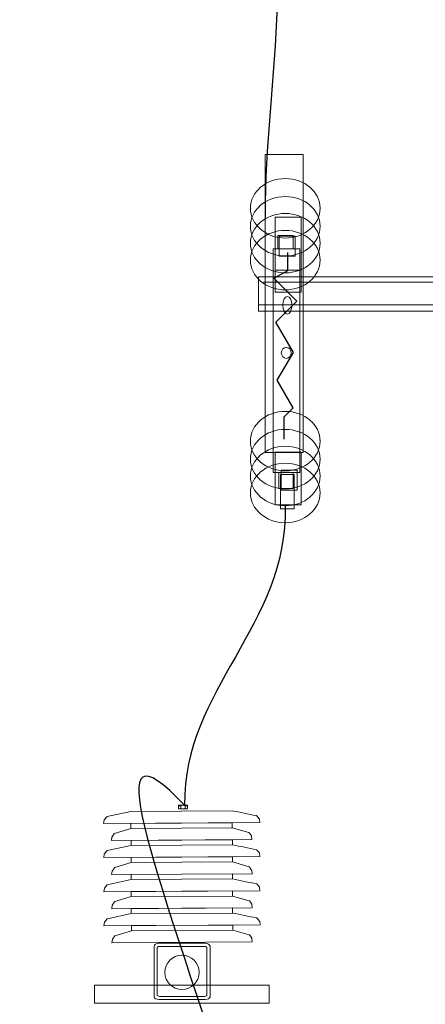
# Model space of a CAD drawing. Header units: centimetres. Extents: x -4644 to 5368, y -667 to 1552.
# Tile 35 of 48: x -1539 to -1454, y 492 to 699. Entities that reach past the tile are written whole.
import ezdxf

# ---------------------------------------------------------------- set-up
doc = ezdxf.new("R2010")
doc.units = ezdxf.units.CM
doc.header["$MEASUREMENT"] = 0
doc.layers.get('0').update_dxf_attribs({"linetype": 'CONTINUOUS'})
doc.layers.add('Warstwa 1', color=7, linetype='CONTINUOUS')

msp = doc.modelspace()

# ---------------------------------------------------------------- linework, layer by layer
at = {"color": 10}
msp.add_spline([(-1537.69, 834.01), (-1518.94, 769.24), (-1494.05, 743.23), (-1487.76, 660.3), (-1487.76, 656.75)], degree=3, dxfattribs=at)
msp.add_open_spline([(-1483.82, 610.55), (-1483.82, 610.55), (-1483.82, 615.21), (-1483.82, 615.21), (-1483.82, 615.21), (-1483.82, 615.21), (-1481.92, 617.11), (-1481.92, 617.11), (-1481.92, 617.11), (-1481.92, 617.11), (-1485.25, 622.88), (-1485.25, 622.88), (-1485.25, 622.88), (-1485.25, 622.88), (-1481.88, 628.71), (-1481.88, 628.71), (-1481.88, 628.71), (-1481.88, 628.71), (-1485.55, 635.08), (-1485.55, 635.08), (-1485.55, 635.08), (-1485.55, 635.08), (-1481.14, 639.49), (-1481.14, 639.49), (-1481.14, 639.49), (-1481.14, 639.49), (-1485.94, 644.28), (-1485.94, 644.28), (-1485.94, 644.28), (-1485.94, 644.28), (-1483.06, 645.94), (-1483.06, 645.94), (-1483.06, 645.94), (-1483.06, 645.94), (-1483.06, 649.68), (-1483.06, 649.68)], degree=3, knots=[0, 0, 0, 0, 0.1, 0.1, 0.1, 0.1, 0.2, 0.2, 0.2, 0.2, 0.3, 0.3, 0.3, 0.3, 0.4, 0.4, 0.4, 0.4, 0.5, 0.5, 0.5, 0.5, 0.6, 0.6, 0.6, 0.6, 0.7, 0.7, 0.7, 0.7, 0.8, 0.8, 0.8, 0.8, 1, 1, 1, 1], dxfattribs=at)
for points in [[(-1483.58, 596.57), (-1483.07, 571.3), (-1504.93, 558.17), (-1504.69, 533.78)], [(-1504.57, 533.66), (-1542.74, 574.02), (-1455.85, 409.22), (-1456.33, 284.37)]]:
    msp.add_open_spline(points, degree=3, dxfattribs=at)
at = {"layer": 'Warstwa 1', "color": 7, "lineweight": 18}
for points in [[(-1485.14, 650.47), (-1481.95, 650.47), (-1481.95, 653.27), (-1485.14, 653.27), (-1485.14, 650.47)], [(-1484.84, 648.92), (-1481.49, 648.92), (-1481.49, 653.08), (-1484.84, 653.08), (-1484.84, 648.92)], [(-1486.14, 603.57), (-1480.55, 603.57), (-1480.55, 650.47), (-1486.14, 650.47), (-1486.14, 603.57)], [(-1489.2, 637.4), (-1380.05, 637.4), (-1380.05, 644.6), (-1489.2, 644.6), (-1489.2, 637.4)], [(-1484.94, 600.18), (-1481.95, 600.18), (-1481.95, 603.57), (-1484.94, 603.57), (-1484.94, 600.18)], [(-1484.42, 599.87), (-1481.07, 599.87), (-1481.07, 604.04), (-1484.42, 604.04), (-1484.42, 599.87)]]:
    msp.add_lwpolyline(points, close=True, dxfattribs=at)
at = {"layer": 'Warstwa 1', "color": 250, "lineweight": 18}
msp.add_lwpolyline([(-1523.54, 492.27), (-1486.94, 492.27), (-1486.94, 496.04), (-1523.54, 496.04), (-1523.54, 492.27)], close=True, dxfattribs=at)
msp.add_ellipse((-1505.22, 498.71), major_axis=(0, 3.59), ratio=1, dxfattribs=at)
at = {"layer": 'Warstwa 1', "color": 250, "lineweight": 70}
msp.add_open_spline([(-2181.25, -624.77), (-2181.25, -624.77), (-2181.25, 905.01), (-2181.25, 905.01), (-2181.25, 905.01), (-2181.25, 905.01), (-1129.83, 905.01), (-1129.83, 905.01), (-1129.83, 905.01), (-1129.83, 905.01), (-1129.83, -624.77), (-1129.83, -624.77), (-1129.83, -624.77), (-1129.83, -624.77), (-2181.25, -624.77), (-2181.25, -624.77)], degree=3, knots=[0, 0, 0, 0, 0.2, 0.2, 0.2, 0.2, 0.4, 0.4, 0.4, 0.4, 0.6, 0.6, 0.6, 0.6, 1, 1, 1, 1], dxfattribs=at)
at = {"layer": 'Warstwa 1', "color": 7, "lineweight": 18}
for points, knots in [([(-1479.79, 607.76), (-1479.79, 607.76), (-1487.76, 607.76), (-1487.76, 607.76), (-1487.76, 607.76), (-1487.76, 607.76), (-1487.76, 670.26), (-1487.76, 670.26), (-1487.76, 670.26), (-1487.76, 670.26), (-1479.79, 670.26), (-1479.79, 670.26), (-1479.79, 670.26), (-1479.79, 670.26), (-1479.79, 607.76), (-1479.79, 607.76)], [0, 0, 0, 0, 0.2, 0.2, 0.2, 0.2, 0.4, 0.4, 0.4, 0.4, 0.6, 0.6, 0.6, 0.6, 1, 1, 1, 1]), ([(-1483.58, 652.72), (-1487.61, 652.72), (-1490.88, 655.51), (-1490.88, 658.96), (-1490.88, 658.96), (-1490.88, 662.4), (-1487.61, 665.19), (-1483.58, 665.19), (-1483.58, 665.19), (-1479.54, 665.19), (-1476.27, 662.4), (-1476.27, 658.96), (-1476.27, 658.96), (-1476.27, 655.51), (-1479.54, 652.72), (-1483.58, 652.72)], [0, 0, 0, 0, 0.2, 0.2, 0.2, 0.2, 0.4, 0.4, 0.4, 0.4, 0.6, 0.6, 0.6, 0.6, 1, 1, 1, 1]), ([(-1483.58, 648.95), (-1487.61, 648.95), (-1490.88, 651.74), (-1490.88, 655.18), (-1490.88, 655.18), (-1490.88, 658.63), (-1487.61, 661.42), (-1483.58, 661.42), (-1483.58, 661.42), (-1479.54, 661.42), (-1476.27, 658.63), (-1476.27, 655.18), (-1476.27, 655.18), (-1476.27, 651.74), (-1479.54, 648.95), (-1483.58, 648.95)], [0, 0, 0, 0, 0.2, 0.2, 0.2, 0.2, 0.4, 0.4, 0.4, 0.4, 0.6, 0.6, 0.6, 0.6, 1, 1, 1, 1]), ([(-1483.58, 645.4), (-1487.61, 645.4), (-1490.88, 648.19), (-1490.88, 651.64), (-1490.88, 651.64), (-1490.88, 655.08), (-1487.61, 657.87), (-1483.58, 657.87), (-1483.58, 657.87), (-1479.54, 657.87), (-1476.27, 655.08), (-1476.27, 651.64), (-1476.27, 651.64), (-1476.27, 648.19), (-1479.54, 645.4), (-1483.58, 645.4)], [0, 0, 0, 0, 0.2, 0.2, 0.2, 0.2, 0.4, 0.4, 0.4, 0.4, 0.6, 0.6, 0.6, 0.6, 1, 1, 1, 1]), ([(-1480.21, 657.06), (-1480.21, 657.06), (-1485.66, 657.06), (-1485.66, 657.06), (-1485.66, 657.06), (-1485.66, 657.06), (-1485.66, 645.97), (-1485.66, 645.97), (-1485.66, 645.97), (-1485.66, 645.97), (-1480.21, 645.97), (-1480.21, 645.97), (-1480.21, 645.97), (-1480.21, 645.97), (-1480.21, 657.06), (-1480.21, 657.06)], [0, 0, 0, 0, 0.2, 0.2, 0.2, 0.2, 0.4, 0.4, 0.4, 0.4, 0.6, 0.6, 0.6, 0.6, 1, 1, 1, 1]), ([(-1483.58, 641.85), (-1487.61, 641.85), (-1490.88, 644.65), (-1490.88, 648.09), (-1490.88, 648.09), (-1490.88, 651.53), (-1487.61, 654.32), (-1483.58, 654.32), (-1483.58, 654.32), (-1479.54, 654.32), (-1476.27, 651.53), (-1476.27, 648.09), (-1476.27, 648.09), (-1476.27, 644.65), (-1479.54, 641.85), (-1483.58, 641.85)], [0, 0, 0, 0, 0.2, 0.2, 0.2, 0.2, 0.4, 0.4, 0.4, 0.4, 0.6, 0.6, 0.6, 0.6, 1, 1, 1, 1]), ([(-1480.21, 641.34), (-1480.21, 641.34), (-1485.66, 641.34), (-1485.66, 641.34), (-1485.66, 641.34), (-1485.66, 641.34), (-1485.66, 645.96), (-1485.66, 645.96), (-1485.66, 645.96), (-1485.66, 645.96), (-1480.21, 645.96), (-1480.21, 645.96), (-1480.21, 645.96), (-1480.21, 645.96), (-1480.21, 641.34), (-1480.21, 641.34)], [0, 0, 0, 0, 0.2, 0.2, 0.2, 0.2, 0.4, 0.4, 0.4, 0.4, 0.6, 0.6, 0.6, 0.6, 1, 1, 1, 1]), ([(-1483.13, 636.78), (-1483.66, 636.78), (-1484.1, 637.6), (-1484.1, 638.63), (-1484.1, 638.63), (-1484.1, 639.65), (-1483.66, 640.47), (-1483.13, 640.47), (-1483.13, 640.47), (-1482.59, 640.47), (-1482.16, 639.65), (-1482.16, 638.63), (-1482.16, 638.63), (-1482.16, 637.6), (-1482.59, 636.78), (-1483.13, 636.78)], [0, 0, 0, 0, 0.2, 0.2, 0.2, 0.2, 0.4, 0.4, 0.4, 0.4, 0.6, 0.6, 0.6, 0.6, 1, 1, 1, 1]), ([(-1483.36, 627.48), (-1482.78, 627.48), (-1482.31, 628), (-1482.31, 628.64), (-1482.31, 628.64), (-1482.31, 629.28), (-1482.78, 629.79), (-1483.36, 629.79), (-1483.36, 629.79), (-1483.93, 629.79), (-1484.4, 629.28), (-1484.4, 628.64), (-1484.4, 628.64), (-1484.4, 628), (-1483.93, 627.48), (-1483.36, 627.48)], [0, 0, 0, 0, 0.2, 0.2, 0.2, 0.2, 0.4, 0.4, 0.4, 0.4, 0.6, 0.6, 0.6, 0.6, 1, 1, 1, 1]), ([(-1483.58, 603.89), (-1487.61, 603.89), (-1490.88, 606.68), (-1490.88, 610.12), (-1490.88, 610.12), (-1490.88, 613.57), (-1487.61, 616.36), (-1483.58, 616.36), (-1483.58, 616.36), (-1479.54, 616.36), (-1476.27, 613.57), (-1476.27, 610.12), (-1476.27, 610.12), (-1476.27, 606.68), (-1479.54, 603.89), (-1483.58, 603.89)], [0, 0, 0, 0, 0.2, 0.2, 0.2, 0.2, 0.4, 0.4, 0.4, 0.4, 0.6, 0.6, 0.6, 0.6, 1, 1, 1, 1]), ([(-1483.58, 600.12), (-1487.61, 600.12), (-1490.88, 602.91), (-1490.88, 606.35), (-1490.88, 606.35), (-1490.88, 609.8), (-1487.61, 612.59), (-1483.58, 612.59), (-1483.58, 612.59), (-1479.54, 612.59), (-1476.27, 609.8), (-1476.27, 606.35), (-1476.27, 606.35), (-1476.27, 602.91), (-1479.54, 600.12), (-1483.58, 600.12)], [0, 0, 0, 0, 0.2, 0.2, 0.2, 0.2, 0.4, 0.4, 0.4, 0.4, 0.6, 0.6, 0.6, 0.6, 1, 1, 1, 1]), ([(-1483.58, 596.57), (-1487.61, 596.57), (-1490.88, 599.36), (-1490.88, 602.8), (-1490.88, 602.8), (-1490.88, 606.25), (-1487.61, 609.04), (-1483.58, 609.04), (-1483.58, 609.04), (-1479.54, 609.04), (-1476.27, 606.25), (-1476.27, 602.8), (-1476.27, 602.8), (-1476.27, 599.36), (-1479.54, 596.57), (-1483.58, 596.57)], [0, 0, 0, 0, 0.2, 0.2, 0.2, 0.2, 0.4, 0.4, 0.4, 0.4, 0.6, 0.6, 0.6, 0.6, 1, 1, 1, 1]), ([(-1480.21, 607.84), (-1480.21, 607.84), (-1485.66, 607.84), (-1485.66, 607.84), (-1485.66, 607.84), (-1485.66, 607.84), (-1485.66, 596.75), (-1485.66, 596.75), (-1485.66, 596.75), (-1485.66, 596.75), (-1480.21, 596.75), (-1480.21, 596.75), (-1480.21, 596.75), (-1480.21, 596.75), (-1480.21, 607.84), (-1480.21, 607.84)], [0, 0, 0, 0, 0.2, 0.2, 0.2, 0.2, 0.4, 0.4, 0.4, 0.4, 0.6, 0.6, 0.6, 0.6, 1, 1, 1, 1]), ([(-1483.58, 593.02), (-1487.61, 593.02), (-1490.88, 595.81), (-1490.88, 599.26), (-1490.88, 599.26), (-1490.88, 602.7), (-1487.61, 605.49), (-1483.58, 605.49), (-1483.58, 605.49), (-1479.54, 605.49), (-1476.27, 602.7), (-1476.27, 599.26), (-1476.27, 599.26), (-1476.27, 595.81), (-1479.54, 593.02), (-1483.58, 593.02)], [0, 0, 0, 0, 0.2, 0.2, 0.2, 0.2, 0.4, 0.4, 0.4, 0.4, 0.6, 0.6, 0.6, 0.6, 1, 1, 1, 1]), ([(-1481.74, 595.91), (-1481.74, 595.91), (-1484.56, 595.91), (-1484.56, 595.91), (-1484.56, 595.91), (-1484.56, 595.91), (-1484.56, 603.11), (-1484.56, 603.11), (-1484.56, 603.11), (-1484.56, 603.11), (-1481.74, 603.11), (-1481.74, 603.11), (-1481.74, 603.11), (-1481.74, 603.11), (-1481.74, 595.91), (-1481.74, 595.91)], [0, 0, 0, 0, 0.2, 0.2, 0.2, 0.2, 0.4, 0.4, 0.4, 0.4, 0.6, 0.6, 0.6, 0.6, 1, 1, 1, 1]), ([(-1505.86, 533.77), (-1505.86, 533.77), (-1504.17, 533.78), (-1504.17, 533.78), (-1504.17, 533.78), (-1504.11, 533.78), (-1504.07, 533.73), (-1504.07, 533.68), (-1504.07, 533.68), (-1504.07, 533.68), (-1504.07, 533.14), (-1504.07, 533.14), (-1504.07, 533.14), (-1504.07, 533.09), (-1504.11, 533.04), (-1504.16, 533.04), (-1504.16, 533.04), (-1504.16, 533.04), (-1505.86, 533.03), (-1505.86, 533.03), (-1505.86, 533.03), (-1505.91, 533.03), (-1505.96, 533.08), (-1505.96, 533.13), (-1505.96, 533.13), (-1505.96, 533.13), (-1505.96, 533.67), (-1505.96, 533.67), (-1505.96, 533.67), (-1505.96, 533.72), (-1505.92, 533.77), (-1505.86, 533.77)], [0, 0, 0, 0, 0.111111, 0.111111, 0.111111, 0.111111, 0.222222, 0.222222, 0.222222, 0.222222, 0.333333, 0.333333, 0.333333, 0.333333, 0.444444, 0.444444, 0.444444, 0.444444, 0.555556, 0.555556, 0.555556, 0.555556, 0.666667, 0.666667, 0.666667, 0.666667, 0.777778, 0.777778, 0.777778, 0.777778, 1, 1, 1, 1]), ([(-1521.52, 530.67), (-1521.52, 530.67), (-1520.96, 531.36), (-1520.96, 531.36), (-1520.96, 531.36), (-1520.96, 531.36), (-1520.95, 531.38), (-1520.95, 531.38), (-1520.95, 531.38), (-1520.95, 531.38), (-1520.92, 531.4), (-1520.92, 531.4), (-1520.92, 531.4), (-1520.92, 531.4), (-1515.91, 532.46), (-1515.91, 532.46), (-1515.91, 532.46), (-1515.91, 532.46), (-1494.68, 532.59), (-1494.68, 532.59), (-1494.68, 532.59), (-1493.01, 532.3), (-1491.33, 531.88), (-1489.65, 531.59), (-1489.65, 531.59), (-1489.65, 531.59), (-1489.58, 531.56), (-1489.58, 531.56), (-1489.58, 531.56), (-1489.58, 531.56), (-1489.52, 531.51), (-1489.52, 531.51), (-1489.52, 531.51), (-1489.52, 531.51), (-1489.03, 530.91), (-1489.03, 530.91), (-1489.03, 530.91), (-1489.03, 530.91), (-1489.01, 530.88), (-1489.01, 530.88), (-1489.01, 530.88), (-1489.01, 530.88), (-1489, 530.86), (-1489, 530.86), (-1489, 530.86), (-1489, 530.86), (-1489, 530.84), (-1489, 530.84), (-1489, 530.84), (-1489, 530.84), (-1488.93, 530.13), (-1488.93, 530.13), (-1488.93, 530.13), (-1488.93, 530.13), (-1521.64, 529.93), (-1521.64, 529.93), (-1521.64, 529.93), (-1521.64, 529.93), (-1521.53, 530.66), (-1521.53, 530.66), (-1521.53, 530.66), (-1521.53, 530.66), (-1521.53, 530.67), (-1521.53, 530.67), (-1521.53, 530.67), (-1521.53, 530.67), (-1521.52, 530.67), (-1521.52, 530.67)], [0, 0, 0, 0, 0.055556, 0.055556, 0.055556, 0.055556, 0.111111, 0.111111, 0.111111, 0.111111, 0.166667, 0.166667, 0.166667, 0.166667, 0.222222, 0.222222, 0.222222, 0.222222, 0.277778, 0.277778, 0.277778, 0.277778, 0.333333, 0.333333, 0.333333, 0.333333, 0.388889, 0.388889, 0.388889, 0.388889, 0.444444, 0.444444, 0.444444, 0.444444, 0.5, 0.5, 0.5, 0.5, 0.555556, 0.555556, 0.555556, 0.555556, 0.611111, 0.611111, 0.611111, 0.611111, 0.666667, 0.666667, 0.666667, 0.666667, 0.722222, 0.722222, 0.722222, 0.722222, 0.777778, 0.777778, 0.777778, 0.777778, 0.833333, 0.833333, 0.833333, 0.833333, 0.888889, 0.888889, 0.888889, 0.888889, 1, 1, 1, 1]), ([(-1519.87, 527.11), (-1519.87, 527.11), (-1519.39, 527.8), (-1519.39, 527.8), (-1519.39, 527.8), (-1519.39, 527.8), (-1519.37, 527.83), (-1519.37, 527.83), (-1519.37, 527.83), (-1519.37, 527.83), (-1519.34, 527.84), (-1519.34, 527.84), (-1519.34, 527.84), (-1519.34, 527.84), (-1515.9, 528.89), (-1515.9, 528.89), (-1515.9, 528.89), (-1515.9, 528.89), (-1494.67, 529.02), (-1494.67, 529.02), (-1494.67, 529.02), (-1494.67, 529.02), (-1491.19, 528.01), (-1491.19, 528.01), (-1491.19, 528.01), (-1491.19, 528.01), (-1491.12, 527.98), (-1491.12, 527.98), (-1491.12, 527.98), (-1491.12, 527.98), (-1491.07, 527.93), (-1491.07, 527.93), (-1491.07, 527.93), (-1491.07, 527.93), (-1490.66, 527.32), (-1490.66, 527.32), (-1490.66, 527.32), (-1490.66, 527.32), (-1490.64, 527.3), (-1490.64, 527.3), (-1490.64, 527.3), (-1490.64, 527.3), (-1490.63, 527.28), (-1490.63, 527.28), (-1490.63, 527.28), (-1490.63, 527.28), (-1490.63, 527.26), (-1490.63, 527.26), (-1490.63, 527.26), (-1490.63, 527.26), (-1490.57, 526.54), (-1490.57, 526.54), (-1490.57, 526.54), (-1490.57, 526.54), (-1519.98, 526.36), (-1519.98, 526.36), (-1519.98, 526.36), (-1519.98, 526.36), (-1519.88, 527.1), (-1519.88, 527.1), (-1519.88, 527.1), (-1519.88, 527.1), (-1519.87, 527.1), (-1519.87, 527.1), (-1519.87, 527.1), (-1519.87, 527.1), (-1519.87, 527.11), (-1519.87, 527.11)], [0, 0, 0, 0, 0.055556, 0.055556, 0.055556, 0.055556, 0.111111, 0.111111, 0.111111, 0.111111, 0.166667, 0.166667, 0.166667, 0.166667, 0.222222, 0.222222, 0.222222, 0.222222, 0.277778, 0.277778, 0.277778, 0.277778, 0.333333, 0.333333, 0.333333, 0.333333, 0.388889, 0.388889, 0.388889, 0.388889, 0.444444, 0.444444, 0.444444, 0.444444, 0.5, 0.5, 0.5, 0.5, 0.555556, 0.555556, 0.555556, 0.555556, 0.611111, 0.611111, 0.611111, 0.611111, 0.666667, 0.666667, 0.666667, 0.666667, 0.722222, 0.722222, 0.722222, 0.722222, 0.777778, 0.777778, 0.777778, 0.777778, 0.833333, 0.833333, 0.833333, 0.833333, 0.888889, 0.888889, 0.888889, 0.888889, 1, 1, 1, 1]), ([(-1515.9, 529.96), (-1515.9, 529.96), (-1494.67, 530.09), (-1494.67, 530.09), (-1494.67, 530.09), (-1494.67, 530.09), (-1494.67, 529.02), (-1494.67, 529.02), (-1494.67, 529.02), (-1494.67, 529.02), (-1515.9, 528.89), (-1515.9, 528.89), (-1515.9, 528.89), (-1515.9, 528.89), (-1515.9, 529.96), (-1515.9, 529.96)], [0, 0, 0, 0, 0.2, 0.2, 0.2, 0.2, 0.4, 0.4, 0.4, 0.4, 0.6, 0.6, 0.6, 0.6, 1, 1, 1, 1]), ([(-1521.5, 523.52), (-1521.5, 523.52), (-1520.94, 524.21), (-1520.94, 524.21), (-1520.94, 524.21), (-1520.94, 524.21), (-1520.92, 524.23), (-1520.92, 524.23), (-1520.92, 524.23), (-1520.92, 524.23), (-1520.89, 524.25), (-1520.89, 524.25), (-1520.89, 524.25), (-1520.89, 524.25), (-1515.88, 525.31), (-1515.88, 525.31), (-1515.88, 525.31), (-1515.88, 525.31), (-1494.66, 525.44), (-1494.66, 525.44), (-1494.66, 525.44), (-1492.98, 525.15), (-1491.3, 524.73), (-1489.63, 524.44), (-1489.63, 524.44), (-1489.63, 524.44), (-1489.56, 524.41), (-1489.56, 524.41), (-1489.56, 524.41), (-1489.56, 524.41), (-1489.5, 524.36), (-1489.5, 524.36), (-1489.5, 524.36), (-1489.5, 524.36), (-1489, 523.76), (-1489, 523.76), (-1489, 523.76), (-1489, 523.76), (-1488.99, 523.73), (-1488.99, 523.73), (-1488.99, 523.73), (-1488.99, 523.73), (-1488.98, 523.71), (-1488.98, 523.71), (-1488.98, 523.71), (-1488.98, 523.71), (-1488.97, 523.69), (-1488.97, 523.69), (-1488.97, 523.69), (-1488.97, 523.69), (-1488.9, 522.98), (-1488.9, 522.98), (-1488.9, 522.98), (-1488.9, 522.98), (-1521.62, 522.78), (-1521.62, 522.78), (-1521.62, 522.78), (-1521.62, 522.78), (-1521.5, 523.52), (-1521.5, 523.52), (-1521.5, 523.52), (-1521.5, 523.52), (-1521.5, 523.52), (-1521.5, 523.52), (-1521.5, 523.52), (-1521.5, 523.52), (-1521.5, 523.52), (-1521.5, 523.52)], [0, 0, 0, 0, 0.055556, 0.055556, 0.055556, 0.055556, 0.111111, 0.111111, 0.111111, 0.111111, 0.166667, 0.166667, 0.166667, 0.166667, 0.222222, 0.222222, 0.222222, 0.222222, 0.277778, 0.277778, 0.277778, 0.277778, 0.333333, 0.333333, 0.333333, 0.333333, 0.388889, 0.388889, 0.388889, 0.388889, 0.444444, 0.444444, 0.444444, 0.444444, 0.5, 0.5, 0.5, 0.5, 0.555556, 0.555556, 0.555556, 0.555556, 0.611111, 0.611111, 0.611111, 0.611111, 0.666667, 0.666667, 0.666667, 0.666667, 0.722222, 0.722222, 0.722222, 0.722222, 0.777778, 0.777778, 0.777778, 0.777778, 0.833333, 0.833333, 0.833333, 0.833333, 0.888889, 0.888889, 0.888889, 0.888889, 1, 1, 1, 1]), ([(-1515.89, 526.39), (-1515.89, 526.39), (-1494.66, 526.52), (-1494.66, 526.52), (-1494.66, 526.52), (-1494.66, 526.52), (-1494.65, 525.44), (-1494.65, 525.44), (-1494.65, 525.44), (-1494.65, 525.44), (-1515.89, 525.31), (-1515.89, 525.31), (-1515.89, 525.31), (-1515.89, 525.31), (-1515.89, 526.39), (-1515.89, 526.39)], [0, 0, 0, 0, 0.2, 0.2, 0.2, 0.2, 0.4, 0.4, 0.4, 0.4, 0.6, 0.6, 0.6, 0.6, 1, 1, 1, 1]), ([(-1515.88, 522.81), (-1515.88, 522.81), (-1494.64, 522.94), (-1494.64, 522.94), (-1494.64, 522.94), (-1494.64, 522.94), (-1494.64, 521.87), (-1494.64, 521.87), (-1494.64, 521.87), (-1494.64, 521.87), (-1515.87, 521.74), (-1515.87, 521.74), (-1515.87, 521.74), (-1515.87, 521.74), (-1515.88, 522.81), (-1515.88, 522.81)], [0, 0, 0, 0, 0.2, 0.2, 0.2, 0.2, 0.4, 0.4, 0.4, 0.4, 0.6, 0.6, 0.6, 0.6, 1, 1, 1, 1]), ([(-1519.84, 519.96), (-1519.84, 519.96), (-1519.36, 520.65), (-1519.36, 520.65), (-1519.36, 520.65), (-1519.36, 520.65), (-1519.34, 520.68), (-1519.34, 520.68), (-1519.34, 520.68), (-1519.34, 520.68), (-1519.31, 520.69), (-1519.31, 520.69), (-1519.31, 520.69), (-1519.31, 520.69), (-1515.87, 521.74), (-1515.87, 521.74), (-1515.87, 521.74), (-1515.87, 521.74), (-1494.64, 521.87), (-1494.64, 521.87), (-1494.64, 521.87), (-1494.64, 521.87), (-1491.16, 520.86), (-1491.16, 520.86), (-1491.16, 520.86), (-1491.16, 520.86), (-1491.09, 520.83), (-1491.09, 520.83), (-1491.09, 520.83), (-1491.09, 520.83), (-1491.04, 520.78), (-1491.04, 520.78), (-1491.04, 520.78), (-1491.04, 520.78), (-1490.63, 520.17), (-1490.63, 520.17), (-1490.63, 520.17), (-1490.63, 520.17), (-1490.61, 520.15), (-1490.61, 520.15), (-1490.61, 520.15), (-1490.61, 520.15), (-1490.61, 520.13), (-1490.61, 520.13), (-1490.61, 520.13), (-1490.61, 520.13), (-1490.6, 520.11), (-1490.6, 520.11), (-1490.6, 520.11), (-1490.6, 520.11), (-1490.54, 519.39), (-1490.54, 519.39), (-1490.54, 519.39), (-1490.54, 519.39), (-1519.95, 519.21), (-1519.95, 519.21), (-1519.95, 519.21), (-1519.95, 519.21), (-1519.85, 519.95), (-1519.85, 519.95), (-1519.85, 519.95), (-1519.85, 519.95), (-1519.85, 519.95), (-1519.85, 519.95), (-1519.85, 519.95), (-1519.85, 519.95), (-1519.84, 519.96), (-1519.84, 519.96)], [0, 0, 0, 0, 0.055556, 0.055556, 0.055556, 0.055556, 0.111111, 0.111111, 0.111111, 0.111111, 0.166667, 0.166667, 0.166667, 0.166667, 0.222222, 0.222222, 0.222222, 0.222222, 0.277778, 0.277778, 0.277778, 0.277778, 0.333333, 0.333333, 0.333333, 0.333333, 0.388889, 0.388889, 0.388889, 0.388889, 0.444444, 0.444444, 0.444444, 0.444444, 0.5, 0.5, 0.5, 0.5, 0.555556, 0.555556, 0.555556, 0.555556, 0.611111, 0.611111, 0.611111, 0.611111, 0.666667, 0.666667, 0.666667, 0.666667, 0.722222, 0.722222, 0.722222, 0.722222, 0.777778, 0.777778, 0.777778, 0.777778, 0.833333, 0.833333, 0.833333, 0.833333, 0.888889, 0.888889, 0.888889, 0.888889, 1, 1, 1, 1]), ([(-1515.87, 519.24), (-1515.87, 519.24), (-1494.63, 519.37), (-1494.63, 519.37), (-1494.63, 519.37), (-1494.63, 519.37), (-1494.62, 518.29), (-1494.62, 518.29), (-1494.62, 518.29), (-1494.62, 518.29), (-1515.86, 518.17), (-1515.86, 518.17), (-1515.86, 518.17), (-1515.86, 518.17), (-1515.87, 519.24), (-1515.87, 519.24)], [0, 0, 0, 0, 0.2, 0.2, 0.2, 0.2, 0.4, 0.4, 0.4, 0.4, 0.6, 0.6, 0.6, 0.6, 1, 1, 1, 1]), ([(-1521.47, 516.37), (-1521.47, 516.37), (-1520.91, 517.06), (-1520.91, 517.06), (-1520.91, 517.06), (-1520.91, 517.06), (-1520.89, 517.08), (-1520.89, 517.08), (-1520.89, 517.08), (-1520.89, 517.08), (-1520.87, 517.1), (-1520.87, 517.1), (-1520.87, 517.1), (-1520.87, 517.1), (-1515.86, 518.16), (-1515.86, 518.16), (-1515.86, 518.16), (-1515.86, 518.16), (-1494.63, 518.29), (-1494.63, 518.29), (-1494.63, 518.29), (-1492.95, 518), (-1491.28, 517.58), (-1489.6, 517.29), (-1489.6, 517.29), (-1489.6, 517.29), (-1489.53, 517.26), (-1489.53, 517.26), (-1489.53, 517.26), (-1489.53, 517.26), (-1489.47, 517.21), (-1489.47, 517.21), (-1489.47, 517.21), (-1489.47, 517.21), (-1488.98, 516.61), (-1488.98, 516.61), (-1488.98, 516.61), (-1488.98, 516.61), (-1488.96, 516.58), (-1488.96, 516.58), (-1488.96, 516.58), (-1488.96, 516.58), (-1488.95, 516.56), (-1488.95, 516.56), (-1488.95, 516.56), (-1488.95, 516.56), (-1488.94, 516.54), (-1488.94, 516.54), (-1488.94, 516.54), (-1488.94, 516.54), (-1488.88, 515.83), (-1488.88, 515.83), (-1488.88, 515.83), (-1488.88, 515.83), (-1521.59, 515.63), (-1521.59, 515.63), (-1521.59, 515.63), (-1521.59, 515.63), (-1521.47, 516.37), (-1521.47, 516.37), (-1521.47, 516.37), (-1521.47, 516.37), (-1521.47, 516.37), (-1521.47, 516.37), (-1521.47, 516.37), (-1521.47, 516.37), (-1521.47, 516.37), (-1521.47, 516.37)], [0, 0, 0, 0, 0.055556, 0.055556, 0.055556, 0.055556, 0.111111, 0.111111, 0.111111, 0.111111, 0.166667, 0.166667, 0.166667, 0.166667, 0.222222, 0.222222, 0.222222, 0.222222, 0.277778, 0.277778, 0.277778, 0.277778, 0.333333, 0.333333, 0.333333, 0.333333, 0.388889, 0.388889, 0.388889, 0.388889, 0.444444, 0.444444, 0.444444, 0.444444, 0.5, 0.5, 0.5, 0.5, 0.555556, 0.555556, 0.555556, 0.555556, 0.611111, 0.611111, 0.611111, 0.611111, 0.666667, 0.666667, 0.666667, 0.666667, 0.722222, 0.722222, 0.722222, 0.722222, 0.777778, 0.777778, 0.777778, 0.777778, 0.833333, 0.833333, 0.833333, 0.833333, 0.888889, 0.888889, 0.888889, 0.888889, 1, 1, 1, 1]), ([(-1519.82, 512.81), (-1519.82, 512.81), (-1519.33, 513.5), (-1519.33, 513.5), (-1519.33, 513.5), (-1519.33, 513.5), (-1519.31, 513.53), (-1519.31, 513.53), (-1519.31, 513.53), (-1519.31, 513.53), (-1519.28, 513.54), (-1519.28, 513.54), (-1519.28, 513.54), (-1519.28, 513.54), (-1515.85, 514.59), (-1515.85, 514.59), (-1515.85, 514.59), (-1515.85, 514.59), (-1494.61, 514.72), (-1494.61, 514.72), (-1494.61, 514.72), (-1494.61, 514.72), (-1491.14, 513.71), (-1491.14, 513.71), (-1491.14, 513.71), (-1491.14, 513.71), (-1491.06, 513.68), (-1491.06, 513.68), (-1491.06, 513.68), (-1491.06, 513.68), (-1491.01, 513.63), (-1491.01, 513.63), (-1491.01, 513.63), (-1491.01, 513.63), (-1490.6, 513.03), (-1490.6, 513.03), (-1490.6, 513.03), (-1490.6, 513.03), (-1490.59, 513), (-1490.59, 513), (-1490.59, 513), (-1490.59, 513), (-1490.58, 512.98), (-1490.58, 512.98), (-1490.58, 512.98), (-1490.58, 512.98), (-1490.57, 512.96), (-1490.57, 512.96), (-1490.57, 512.96), (-1490.57, 512.96), (-1490.51, 512.24), (-1490.51, 512.24), (-1490.51, 512.24), (-1490.51, 512.24), (-1519.92, 512.06), (-1519.92, 512.06), (-1519.92, 512.06), (-1519.92, 512.06), (-1519.82, 512.8), (-1519.82, 512.8), (-1519.82, 512.8), (-1519.82, 512.8), (-1519.82, 512.81), (-1519.82, 512.81), (-1519.82, 512.81), (-1519.82, 512.81), (-1519.82, 512.81), (-1519.82, 512.81)], [0, 0, 0, 0, 0.055556, 0.055556, 0.055556, 0.055556, 0.111111, 0.111111, 0.111111, 0.111111, 0.166667, 0.166667, 0.166667, 0.166667, 0.222222, 0.222222, 0.222222, 0.222222, 0.277778, 0.277778, 0.277778, 0.277778, 0.333333, 0.333333, 0.333333, 0.333333, 0.388889, 0.388889, 0.388889, 0.388889, 0.444444, 0.444444, 0.444444, 0.444444, 0.5, 0.5, 0.5, 0.5, 0.555556, 0.555556, 0.555556, 0.555556, 0.611111, 0.611111, 0.611111, 0.611111, 0.666667, 0.666667, 0.666667, 0.666667, 0.722222, 0.722222, 0.722222, 0.722222, 0.777778, 0.777778, 0.777778, 0.777778, 0.833333, 0.833333, 0.833333, 0.833333, 0.888889, 0.888889, 0.888889, 0.888889, 1, 1, 1, 1]), ([(-1515.85, 515.66), (-1515.85, 515.66), (-1494.61, 515.79), (-1494.61, 515.79), (-1494.61, 515.79), (-1494.61, 515.79), (-1494.61, 514.72), (-1494.61, 514.72), (-1494.61, 514.72), (-1494.61, 514.72), (-1515.85, 514.59), (-1515.85, 514.59), (-1515.85, 514.59), (-1515.85, 514.59), (-1515.85, 515.66), (-1515.85, 515.66)], [0, 0, 0, 0, 0.2, 0.2, 0.2, 0.2, 0.4, 0.4, 0.4, 0.4, 0.6, 0.6, 0.6, 0.6, 1, 1, 1, 1]), ([(-1515.84, 512.09), (-1515.84, 512.09), (-1494.6, 512.22), (-1494.6, 512.22), (-1494.6, 512.22), (-1494.6, 512.22), (-1494.6, 511.14), (-1494.6, 511.14), (-1494.6, 511.14), (-1494.6, 511.14), (-1515.84, 511.02), (-1515.84, 511.02), (-1515.84, 511.02), (-1515.84, 511.02), (-1515.84, 512.09), (-1515.84, 512.09)], [0, 0, 0, 0, 0.2, 0.2, 0.2, 0.2, 0.4, 0.4, 0.4, 0.4, 0.6, 0.6, 0.6, 0.6, 1, 1, 1, 1]), ([(-1521.44, 509.22), (-1521.44, 509.22), (-1520.88, 509.92), (-1520.88, 509.92), (-1520.88, 509.92), (-1520.88, 509.92), (-1520.86, 509.94), (-1520.86, 509.94), (-1520.86, 509.94), (-1520.86, 509.94), (-1520.84, 509.95), (-1520.84, 509.95), (-1520.84, 509.95), (-1520.84, 509.95), (-1515.83, 511.02), (-1515.83, 511.02), (-1515.83, 511.02), (-1515.83, 511.02), (-1494.6, 511.14), (-1494.6, 511.14), (-1494.6, 511.14), (-1492.93, 510.85), (-1491.25, 510.43), (-1489.57, 510.14), (-1489.57, 510.14), (-1489.57, 510.14), (-1489.5, 510.11), (-1489.5, 510.11), (-1489.5, 510.11), (-1489.5, 510.11), (-1489.44, 510.06), (-1489.44, 510.06), (-1489.44, 510.06), (-1489.44, 510.06), (-1488.95, 509.46), (-1488.95, 509.46), (-1488.95, 509.46), (-1488.95, 509.46), (-1488.93, 509.44), (-1488.93, 509.44), (-1488.93, 509.44), (-1488.93, 509.44), (-1488.92, 509.41), (-1488.92, 509.41), (-1488.92, 509.41), (-1488.92, 509.41), (-1488.92, 509.4), (-1488.92, 509.4), (-1488.92, 509.4), (-1488.92, 509.4), (-1488.85, 508.68), (-1488.85, 508.68), (-1488.85, 508.68), (-1488.85, 508.68), (-1521.56, 508.48), (-1521.56, 508.48), (-1521.56, 508.48), (-1521.56, 508.48), (-1521.45, 509.22), (-1521.45, 509.22), (-1521.45, 509.22), (-1521.45, 509.22), (-1521.44, 509.22), (-1521.44, 509.22), (-1521.44, 509.22), (-1521.44, 509.22), (-1521.44, 509.22), (-1521.44, 509.22)], [0, 0, 0, 0, 0.055556, 0.055556, 0.055556, 0.055556, 0.111111, 0.111111, 0.111111, 0.111111, 0.166667, 0.166667, 0.166667, 0.166667, 0.222222, 0.222222, 0.222222, 0.222222, 0.277778, 0.277778, 0.277778, 0.277778, 0.333333, 0.333333, 0.333333, 0.333333, 0.388889, 0.388889, 0.388889, 0.388889, 0.444444, 0.444444, 0.444444, 0.444444, 0.5, 0.5, 0.5, 0.5, 0.555556, 0.555556, 0.555556, 0.555556, 0.611111, 0.611111, 0.611111, 0.611111, 0.666667, 0.666667, 0.666667, 0.666667, 0.722222, 0.722222, 0.722222, 0.722222, 0.777778, 0.777778, 0.777778, 0.777778, 0.833333, 0.833333, 0.833333, 0.833333, 0.888889, 0.888889, 0.888889, 0.888889, 1, 1, 1, 1]), ([(-1515.82, 508.51), (-1515.82, 508.51), (-1494.59, 508.64), (-1494.59, 508.64), (-1494.59, 508.64), (-1494.59, 508.64), (-1494.58, 507.57), (-1494.58, 507.57), (-1494.58, 507.57), (-1494.58, 507.57), (-1515.82, 507.44), (-1515.82, 507.44), (-1515.82, 507.44), (-1515.82, 507.44), (-1515.82, 508.51), (-1515.82, 508.51)], [0, 0, 0, 0, 0.2, 0.2, 0.2, 0.2, 0.4, 0.4, 0.4, 0.4, 0.6, 0.6, 0.6, 0.6, 1, 1, 1, 1]), ([(-1519.79, 505.66), (-1519.79, 505.66), (-1519.31, 506.35), (-1519.31, 506.35), (-1519.31, 506.35), (-1519.31, 506.35), (-1519.28, 506.38), (-1519.28, 506.38), (-1519.28, 506.38), (-1519.28, 506.38), (-1519.25, 506.39), (-1519.25, 506.39), (-1519.25, 506.39), (-1519.25, 506.39), (-1515.82, 507.44), (-1515.82, 507.44), (-1515.82, 507.44), (-1515.82, 507.44), (-1494.58, 507.57), (-1494.58, 507.57), (-1494.58, 507.57), (-1494.58, 507.57), (-1491.11, 506.56), (-1491.11, 506.56), (-1491.11, 506.56), (-1491.11, 506.56), (-1491.04, 506.53), (-1491.04, 506.53), (-1491.04, 506.53), (-1491.04, 506.53), (-1490.99, 506.48), (-1490.99, 506.48), (-1490.99, 506.48), (-1490.99, 506.48), (-1490.57, 505.88), (-1490.57, 505.88), (-1490.57, 505.88), (-1490.57, 505.88), (-1490.56, 505.85), (-1490.56, 505.85), (-1490.56, 505.85), (-1490.56, 505.85), (-1490.55, 505.83), (-1490.55, 505.83), (-1490.55, 505.83), (-1490.55, 505.83), (-1490.55, 505.81), (-1490.55, 505.81), (-1490.55, 505.81), (-1490.55, 505.81), (-1490.49, 505.09), (-1490.49, 505.09), (-1490.49, 505.09), (-1490.49, 505.09), (-1519.9, 504.91), (-1519.9, 504.91), (-1519.9, 504.91), (-1519.9, 504.91), (-1519.79, 505.65), (-1519.79, 505.65), (-1519.79, 505.65), (-1519.79, 505.65), (-1519.79, 505.66), (-1519.79, 505.66), (-1519.79, 505.66), (-1519.79, 505.66), (-1519.79, 505.66), (-1519.79, 505.66)], [0, 0, 0, 0, 0.055556, 0.055556, 0.055556, 0.055556, 0.111111, 0.111111, 0.111111, 0.111111, 0.166667, 0.166667, 0.166667, 0.166667, 0.222222, 0.222222, 0.222222, 0.222222, 0.277778, 0.277778, 0.277778, 0.277778, 0.333333, 0.333333, 0.333333, 0.333333, 0.388889, 0.388889, 0.388889, 0.388889, 0.444444, 0.444444, 0.444444, 0.444444, 0.5, 0.5, 0.5, 0.5, 0.555556, 0.555556, 0.555556, 0.555556, 0.611111, 0.611111, 0.611111, 0.611111, 0.666667, 0.666667, 0.666667, 0.666667, 0.722222, 0.722222, 0.722222, 0.722222, 0.777778, 0.777778, 0.777778, 0.777778, 0.833333, 0.833333, 0.833333, 0.833333, 0.888889, 0.888889, 0.888889, 0.888889, 1, 1, 1, 1]), ([(-1510.02, 504.81), (-1510.02, 504.81), (-1500.34, 504.81), (-1500.34, 504.81), (-1500.34, 504.81), (-1499.79, 504.81), (-1499.34, 504.54), (-1499.34, 504.21), (-1499.34, 504.21), (-1499.34, 504.21), (-1499.34, 493.6), (-1499.34, 493.6), (-1499.34, 493.6), (-1499.34, 493.28), (-1499.79, 493.01), (-1500.34, 493.01), (-1500.34, 493.01), (-1500.34, 493.01), (-1510.02, 493.01), (-1510.02, 493.01), (-1510.02, 493.01), (-1510.57, 493.01), (-1511.03, 493.28), (-1511.03, 493.6), (-1511.03, 493.6), (-1511.03, 493.6), (-1511.03, 504.21), (-1511.03, 504.21), (-1511.03, 504.21), (-1511.03, 504.54), (-1510.57, 504.81), (-1510.02, 504.81)], [0, 0, 0, 0, 0.111111, 0.111111, 0.111111, 0.111111, 0.222222, 0.222222, 0.222222, 0.222222, 0.333333, 0.333333, 0.333333, 0.333333, 0.444444, 0.444444, 0.444444, 0.444444, 0.555556, 0.555556, 0.555556, 0.555556, 0.666667, 0.666667, 0.666667, 0.666667, 0.777778, 0.777778, 0.777778, 0.777778, 1, 1, 1, 1]), ([(-1509.9, 504.13), (-1509.9, 504.13), (-1500.53, 504.13), (-1500.53, 504.13), (-1500.53, 504.13), (-1500.23, 504.13), (-1499.99, 503.99), (-1499.99, 503.82), (-1499.99, 503.82), (-1499.99, 503.82), (-1499.99, 493.98), (-1499.99, 493.98), (-1499.99, 493.98), (-1499.99, 493.81), (-1500.23, 493.67), (-1500.53, 493.67), (-1500.53, 493.67), (-1500.53, 493.67), (-1509.9, 493.67), (-1509.9, 493.67), (-1509.9, 493.67), (-1510.2, 493.67), (-1510.44, 493.81), (-1510.44, 493.98), (-1510.44, 493.98), (-1510.44, 493.98), (-1510.44, 503.82), (-1510.44, 503.82), (-1510.44, 503.82), (-1510.44, 503.99), (-1510.2, 504.13), (-1509.9, 504.13)], [0, 0, 0, 0, 0.111111, 0.111111, 0.111111, 0.111111, 0.222222, 0.222222, 0.222222, 0.222222, 0.333333, 0.333333, 0.333333, 0.333333, 0.444444, 0.444444, 0.444444, 0.444444, 0.555556, 0.555556, 0.555556, 0.555556, 0.666667, 0.666667, 0.666667, 0.666667, 0.777778, 0.777778, 0.777778, 0.777778, 1, 1, 1, 1])]:
    msp.add_open_spline(points, degree=3, knots=knots, dxfattribs=at)
at = {"layer": 'Warstwa 1', "color": 250, "lineweight": 9}
for points in [[(-1488.1, 643.43), (-1488.1, 643.43), (-1381.15, 643.43), (-1381.15, 643.43)], [(-1381.15, 638.69), (-1381.15, 638.69), (-1489.2, 638.69), (-1489.2, 638.69)]]:
    msp.add_open_spline(points, degree=3, dxfattribs=at)
at = {"layer": 'Warstwa 1', "color": 250, "lineweight": 18}
msp.add_open_spline([(-1505.91, 533.76), (-1505.91, 533.76), (-1505.74, 533.52), (-1505.49, 533.64), (-1505.49, 533.64), (-1505.25, 533.76), (-1505, 533.81), (-1504.57, 533.64), (-1504.57, 533.64), (-1504.14, 533.48), (-1504.11, 533.76), (-1504.09, 533.72)], degree=3, knots=[0, 0, 0, 0, 0.25, 0.25, 0.25, 0.25, 0.5, 0.5, 0.5, 0.5, 1, 1, 1, 1], dxfattribs=at)
for points in [[(-1505.48, 533.65), (-1505.48, 533.65), (-1505.48, 533.05), (-1505.48, 533.05)], [(-1504.57, 533.66), (-1504.57, 533.66), (-1504.57, 533.05), (-1504.57, 533.05)]]:
    msp.add_open_spline(points, degree=3, dxfattribs=at)

doc.saveas('drawing.dxf')
